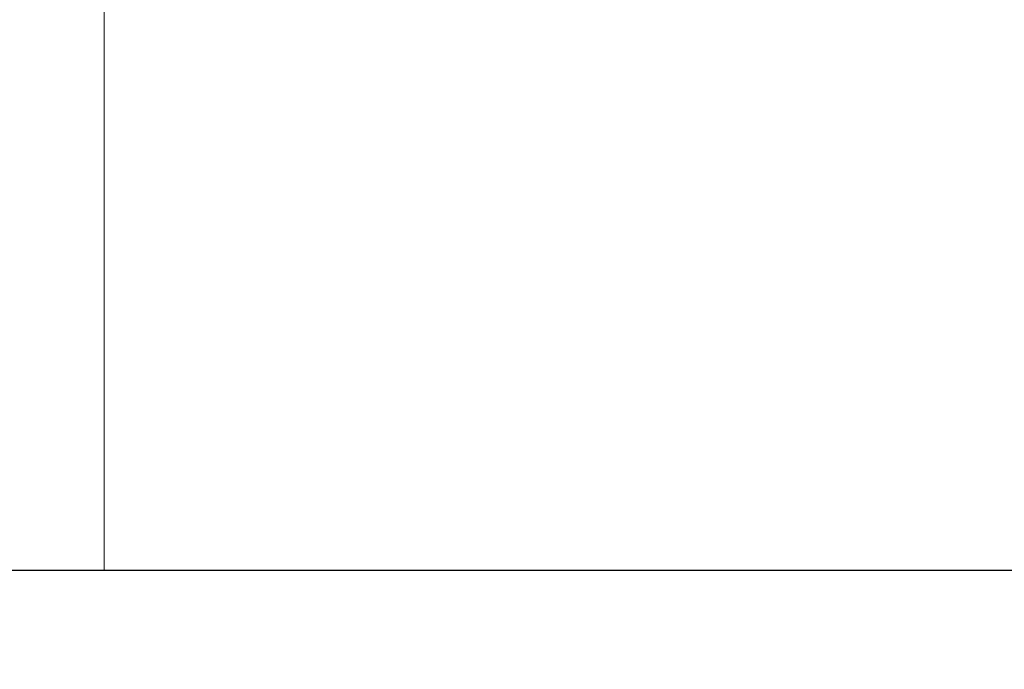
# Model space of a CAD drawing. Header units: millimetres. Extents: x 0 to 1733, y 0 to 1188.
# Tile 81 of 157: x 209.31 to 217.36, y 822.69 to 828. Entities that reach past the tile are written whole.
import ezdxf

# ---------------------------------------------------------------- set-up
doc = ezdxf.new("R2010")
doc.units = ezdxf.units.MM
doc.header["$LTSCALE"] = 0.727559
doc.linetypes.add('CENTER', pattern=[50.8, 31.75, -6.35, 6.35, -6.35])
doc.layers.add('NoLayerName_001', color=7, linetype='Continuous')

msp = doc.modelspace()

# ---------------------------------------------------------------- linework, layer by layer
at = {"layer": 'NoLayerName_001', "color": 4, "linetype": 'CENTER', "lineweight": 13}
msp.add_line((210, 823.49993931), (210, 919.9999975), dxfattribs=at)
at = {"layer": 'NoLayerName_001', "color": 7, "linetype": 'Continuous', "lineweight": 25}
msp.add_line((193.30000042, 823.49993931), (226.69999958, 823.49993931), dxfattribs=at)
for centre, radius, start, end in [((210, 820), 39.49999901, 318.330134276, 270), ((210, 819.99999775), 38, 319.685090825, 270.721473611), ((210, 820), 37.99999905, 319.685090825, 270.716215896)]:
    msp.add_arc(centre, radius, start, end, dxfattribs=at)

doc.saveas('drawing.dxf')
